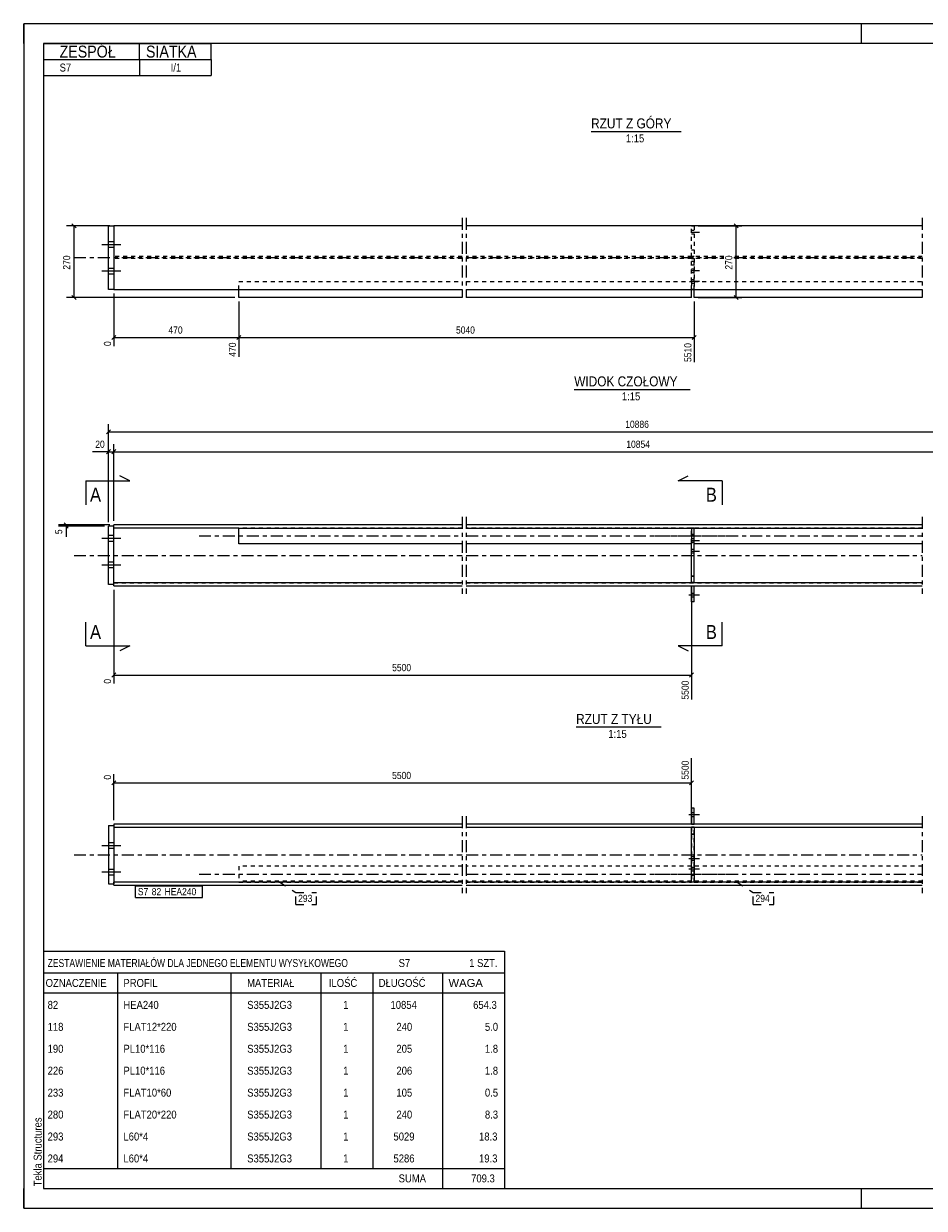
# Model space of a CAD drawing. Header units: millimetres. Extents: x 0 to 420, y 0 to 297.
# Tile 1 of 2: x 0 to 226, y 0 to 297. Entities that reach past the tile are written whole.
import ezdxf

# ---------------------------------------------------------------- set-up
doc = ezdxf.new("R2010")
doc.units = ezdxf.units.MM
for name, pattern in [('XKITLINE00', [0]), ('XKITLINE01', [4, 1, -1, 1, -1]), ('XKITLINE02', [4, 2, -2]), ('XKITLINE03', [6, 3, -1, 1, -1])]:
    doc.linetypes.add(name, pattern=pattern)
for name, color, linetype, lineweight in [('Arkusz rysunku', 3, 'Continuous', 0), ('Element', 2, 'Continuous', 0), ('Inny typ obiektu', 7, 'Continuous', 0), ('Przekrój', 7, 'Continuous', 0), ('Wymiar', 4, 'Continuous', 0), ('Znak elementu', 2, 'Continuous', 0), ('Śruba', 3, 'Continuous', 0)]:
    doc.layers.add(name, color=color, linetype=linetype, lineweight=lineweight)
doc.styles.add('ARIAL', font='ARIAL.TTF')

msp = doc.modelspace()

# ---------------------------------------------------------------- linework, layer by layer
at = {"layer": 'Arkusz rysunku', "linetype": 'XKITLINE00', "lineweight": 0}
for p, q in [((420, 297), (0, 297)), ((0, 297), (0, 0)), ((0, 292), (0, 297)), ((5, 297), (0, 297)), ((210, 292), (210, 297)), ((415, 292), (5, 292)), ((5, 292), (5, 5)), ((0, 0), (0, 5)), ((5, 5), (415, 5)), ((210, 0), (210, 5)), ((0, 0), (420, 0))]:
    msp.add_line(p, q, dxfattribs=at)
at = {"layer": 'Element', "linetype": 'XKITLINE03', "lineweight": 0}
for p, q in [((109.95, 248.34), (109.95, 228.34)), ((110.95, 248.34), (110.95, 228.34)), ((225.29, 248.34), (225.29, 228.34)), ((12.62, 238.34), (109.95, 238.34)), ((110.95, 238.34), (175.5, 238.34)), ((178.02, 238.34), (225.29, 238.34)), ((43.95, 230.34), (109.95, 230.34)), ((110.95, 230.34), (177.45, 230.34)), ((158.12, 230.34), (225.29, 230.34)), ((109.95, 173.36), (109.95, 154.03)), ((110.95, 173.36), (110.95, 154.03)), ((225.29, 173.36), (225.29, 154.03)), ((43.95, 168.56), (109.95, 168.56)), ((110.95, 168.56), (177.45, 168.56)), ((158.12, 168.56), (225.29, 168.56)), ((12.62, 163.7), (109.95, 163.7)), ((110.95, 163.7), (225.29, 163.7)), ((109.95, 98.32), (109.95, 78.99)), ((110.95, 98.32), (110.95, 78.99)), ((225.29, 98.32), (225.29, 78.99)), ((12.62, 88.66), (109.95, 88.66)), ((110.95, 88.66), (225.29, 88.66)), ((43.95, 83.79), (109.95, 83.79)), ((110.95, 83.79), (177.45, 83.79)), ((158.12, 83.79), (225.29, 83.79))]:
    msp.add_line(p, q, dxfattribs=at)
at = {"layer": 'Element', "linetype": 'XKITLINE00', "lineweight": 0}
for p, q in [((21.29, 246.34), (22.62, 246.34)), ((21.29, 230.34), (21.29, 246.34)), ((22.62, 246.34), (22.62, 230.34)), ((109.95, 246.34), (22.62, 246.34)), ((225.29, 246.34), (110.95, 246.34)), ((22.62, 230.34), (21.29, 230.34)), ((22.62, 230.34), (109.95, 230.34)), ((53.95, 228.34), (53.95, 230.34)), ((110.95, 230.34), (225.29, 230.34)), ((167.45, 228.34), (167.45, 230.34)), ((168.12, 228.34), (168.12, 230.34)), ((109.95, 228.34), (53.95, 228.34)), ((167.45, 228.34), (110.95, 228.34)), ((225.29, 228.34), (168.12, 228.34)), ((21.29, 156.36), (21.29, 171.03)), ((22.62, 171.03), (21.29, 171.03)), ((22.62, 170.56), (22.62, 171.36)), ((109.95, 171.36), (22.62, 171.36)), ((22.62, 156.36), (22.62, 171.03)), ((53.95, 170.56), (22.62, 170.56)), ((53.95, 170.56), (109.95, 170.56)), ((53.95, 166.56), (53.95, 170.56)), ((225.29, 171.36), (110.95, 171.36)), ((110.95, 170.56), (167.45, 170.56)), ((168.12, 170.56), (167.45, 170.56)), ((167.45, 170.56), (167.45, 166.56)), ((167.45, 170.53), (168.12, 170.53)), ((168.12, 170.56), (225.29, 170.56)), ((168.12, 166.56), (168.12, 170.56)), ((109.95, 166.56), (53.95, 166.56)), ((167.45, 166.56), (110.95, 166.56)), ((167.45, 156.86), (167.45, 166.56)), ((168.12, 156.86), (168.12, 166.56)), ((225.29, 166.56), (168.12, 166.56)), ((22.62, 156.36), (21.29, 156.36)), ((22.62, 156.03), (22.62, 156.83)), ((109.95, 156.83), (22.62, 156.83)), ((22.62, 156.03), (109.95, 156.03)), ((225.29, 156.83), (110.95, 156.83)), ((110.95, 156.03), (225.29, 156.03)), ((168.12, 156.86), (167.45, 156.86)), ((167.45, 152.03), (167.45, 156.03)), ((167.45, 156.03), (168.12, 156.03)), ((168.12, 152.03), (168.12, 156.03)), ((168.12, 152.03), (167.45, 152.03)), ((168.12, 100.32), (167.45, 100.32)), ((167.45, 100.32), (167.45, 96.32)), ((168.12, 96.32), (168.12, 100.32)), ((21.29, 95.99), (22.62, 95.99)), ((21.29, 95.99), (21.29, 81.32)), ((22.62, 96.32), (22.62, 95.52)), ((109.95, 96.32), (22.62, 96.32)), ((22.62, 95.99), (22.62, 81.32)), ((22.62, 95.52), (109.95, 95.52)), ((225.29, 96.32), (110.95, 96.32)), ((110.95, 95.52), (225.29, 95.52)), ((167.45, 81.79), (167.45, 95.52)), ((168.12, 95.52), (168.12, 81.79)), ((21.29, 81.32), (22.62, 81.32)), ((22.62, 80.99), (22.62, 81.79)), ((109.95, 81.79), (22.62, 81.79)), ((22.62, 80.99), (109.95, 80.99)), ((225.29, 81.79), (110.95, 81.79)), ((110.95, 80.99), (225.29, 80.99))]:
    msp.add_line(p, q, dxfattribs=at)
at = {"layer": 'Element', "linetype": 'XKITLINE01', "lineweight": 0}
for p, q in [((22.62, 246.34), (22.62, 230.34)), ((167.45, 238.59), (167.45, 246.32)), ((167.45, 246.32), (168.12, 246.32)), ((168.12, 246.32), (168.12, 238.59)), ((109.95, 238.59), (22.62, 238.59)), ((109.95, 238.09), (22.62, 238.09)), ((175.5, 238.59), (110.95, 238.59)), ((175.5, 238.09), (110.95, 238.09)), ((168.12, 240.26), (167.45, 240.26)), ((168.12, 238.59), (167.45, 238.59)), ((167.45, 230.36), (167.45, 238.09)), ((167.45, 238.09), (168.12, 238.09)), ((168.12, 238.09), (168.12, 230.36)), ((225.29, 238.59), (178.02, 238.59)), ((225.29, 238.09), (178.02, 238.09)), ((168.12, 237.34), (167.45, 237.34)), ((167.45, 230.34), (167.45, 237.34)), ((168.12, 236.42), (167.45, 236.42)), ((168.12, 230.34), (168.12, 237.34)), ((53.95, 232.34), (109.95, 232.34)), ((53.95, 230.34), (53.95, 232.34)), ((110.95, 232.34), (167.45, 232.34)), ((167.45, 232.34), (167.45, 230.34)), ((168.12, 232.34), (225.29, 232.34)), ((168.12, 230.34), (168.12, 232.34)), ((168.12, 230.36), (167.45, 230.36)), ((168.12, 230.34), (167.45, 230.34)), ((22.62, 156.83), (22.62, 170.56)), ((109.95, 170.56), (22.62, 170.56)), ((109.95, 170.56), (53.95, 170.56)), ((225.29, 170.56), (110.95, 170.56)), ((167.45, 170.56), (110.95, 170.56)), ((167.45, 156.83), (167.45, 170.56)), ((167.45, 170.56), (168.12, 170.56)), ((167.45, 166.56), (167.45, 170.53)), ((225.29, 170.56), (168.12, 170.56)), ((168.12, 156.83), (168.12, 170.56)), ((168.12, 166.56), (168.12, 170.53)), ((168.12, 168.9), (167.45, 168.9)), ((167.45, 168.86), (168.12, 168.86)), ((22.62, 156.83), (22.62, 157.7)), ((167.45, 158.53), (168.12, 158.53)), ((167.45, 158.5), (168.12, 158.5)), ((22.62, 156.83), (109.95, 156.83)), ((110.95, 156.83), (225.29, 156.83)), ((168.12, 156.83), (167.45, 156.83)), ((22.62, 95.52), (22.62, 81.79)), ((167.45, 96.32), (168.12, 96.32)), ((168.12, 95.52), (167.45, 95.52)), ((168.12, 95.49), (167.45, 95.49)), ((167.45, 95.49), (167.45, 81.82)), ((168.12, 81.82), (168.12, 95.49)), ((167.45, 93.86), (168.12, 93.86)), ((167.45, 93.82), (168.12, 93.82)), ((53.95, 85.79), (53.95, 81.79)), ((109.95, 85.79), (53.95, 85.79)), ((167.45, 85.79), (110.95, 85.79)), ((167.45, 81.79), (167.45, 85.79)), ((167.45, 83.49), (168.12, 83.49)), ((168.12, 83.46), (167.45, 83.46)), ((168.12, 85.79), (168.12, 81.79)), ((225.29, 85.79), (168.12, 85.79)), ((109.95, 82.06), (53.95, 82.06)), ((53.95, 81.79), (109.95, 81.79)), ((167.45, 82.06), (110.95, 82.06)), ((110.95, 81.79), (167.45, 81.79)), ((167.45, 81.82), (168.12, 81.82)), ((168.12, 81.79), (167.45, 81.79)), ((225.29, 82.06), (168.12, 82.06)), ((168.12, 81.79), (225.29, 81.79))]:
    msp.add_line(p, q, dxfattribs=at)
at = {"layer": 'Inny typ obiektu', "linetype": 'XKITLINE00', "lineweight": 0}
for p, q in [((5, 292), (47, 292)), ((5, 292), (5, 288)), ((29, 288), (29, 292)), ((47, 288), (47, 292)), ((5, 288), (47, 288)), ((5, 288), (5, 284)), ((29, 288), (29, 284)), ((47, 288), (47, 284)), ((5, 284), (47, 284)), ((142.26, 270), (164.86, 270)), ((138.02, 205.32), (167.1, 205.32)), ((138.5, 120.68), (159.8, 120.68)), ((5, 64.5), (5, 59)), ((5, 64.5), (120.5, 64.5)), ((120.5, 64.5), (120.5, 59)), ((5, 59), (5, 54)), ((5, 59), (120.5, 59)), ((23.5, 59), (23.5, 54)), ((52, 54), (52, 59)), ((74.5, 59), (74.5, 54)), ((87.5, 59), (87.5, 54)), ((105, 59), (105, 54)), ((120.5, 59), (120.5, 54)), ((5, 54), (120.5, 54)), ((5, 54), (5, 48.5)), ((23.5, 54), (23.5, 48.5)), ((52, 48.5), (52, 54)), ((74.5, 54), (74.5, 48.5)), ((87.5, 54), (87.5, 48.5)), ((105, 54), (105, 48.5)), ((120.5, 54), (120.5, 48.5)), ((5, 48.5), (5, 43)), ((23.5, 48.5), (23.5, 43)), ((52, 43), (52, 48.5)), ((74.5, 48.5), (74.5, 43)), ((87.5, 48.5), (87.5, 43)), ((105, 48.5), (105, 43)), ((120.5, 48.5), (120.5, 43)), ((5, 43), (5, 37.5)), ((23.5, 43), (23.5, 37.5)), ((52, 37.5), (52, 43)), ((74.5, 43), (74.5, 37.5)), ((87.5, 43), (87.5, 37.5)), ((105, 43), (105, 37.5)), ((120.5, 43), (120.5, 37.5)), ((5, 37.5), (5, 32)), ((23.5, 37.5), (23.5, 32)), ((52, 32), (52, 37.5)), ((74.5, 37.5), (74.5, 32)), ((87.5, 37.5), (87.5, 32)), ((105, 37.5), (105, 32)), ((120.5, 37.5), (120.5, 32)), ((5, 32), (5, 26.5)), ((23.5, 32), (23.5, 26.5)), ((52, 26.5), (52, 32)), ((74.5, 32), (74.5, 26.5)), ((87.5, 32), (87.5, 26.5)), ((105, 32), (105, 26.5)), ((120.5, 32), (120.5, 26.5)), ((5, 26.5), (5, 21)), ((23.5, 26.5), (23.5, 21)), ((52, 21), (52, 26.5)), ((74.5, 26.5), (74.5, 21)), ((87.5, 26.5), (87.5, 21)), ((105, 26.5), (105, 21)), ((120.5, 26.5), (120.5, 21)), ((5, 21), (5, 15.5)), ((23.5, 21), (23.5, 15.5)), ((52, 15.5), (52, 21)), ((74.5, 21), (74.5, 15.5)), ((87.5, 21), (87.5, 15.5)), ((105, 21), (105, 15.5)), ((120.5, 21), (120.5, 15.5)), ((5, 15.5), (5, 10)), ((23.5, 15.5), (23.5, 10)), ((52, 10), (52, 15.5)), ((74.5, 15.5), (74.5, 10)), ((87.5, 15.5), (87.5, 10)), ((105, 15.5), (105, 10)), ((120.5, 15.5), (120.5, 10)), ((5, 10), (5, 5)), ((5, 10), (120.5, 10)), ((105, 10), (105, 5)), ((120.5, 10), (120.5, 5)), ((5, 5), (120.5, 5))]:
    msp.add_line(p, q, dxfattribs=at)
at = {"layer": 'Przekrój', "linetype": 'XKITLINE00', "lineweight": 0}
for p, q in [((15.62, 182.41), (15.62, 176.41)), ((15.62, 182.41), (21.62, 182.41)), ((21.62, 182.41), (26.62, 182.41)), ((26.62, 182.41), (24.12, 183.66)), ((164.12, 182.41), (166.62, 183.66)), ((169.12, 182.41), (164.12, 182.41)), ((175.12, 182.41), (169.12, 182.41)), ((175.12, 182.41), (175.12, 176.41)), ((15.62, 140.99), (15.62, 146.99)), ((175.12, 140.99), (175.12, 146.99)), ((15.62, 140.99), (21.62, 140.99)), ((21.62, 140.99), (26.62, 140.99)), ((26.62, 140.99), (24.12, 139.74)), ((164.12, 140.99), (166.62, 139.74)), ((169.12, 140.99), (164.12, 140.99)), ((175.12, 140.99), (169.12, 140.99))]:
    msp.add_line(p, q, dxfattribs=at)
at = {"layer": 'Wymiar', "linetype": 'XKITLINE00', "lineweight": 0}
for p, q in [((12.11, 246.85), (13.13, 245.83)), ((178.11, 246.85), (179.13, 245.83)), ((21.62, 246.34), (10.76, 246.34)), ((12.62, 228.34), (12.62, 246.34)), ((169.12, 246.34), (180.06, 246.34)), ((178.62, 228.34), (178.62, 246.34)), ((12.11, 228.85), (13.13, 227.83)), ((22.62, 229.34), (22.62, 216.18)), ((178.11, 228.85), (179.13, 227.83)), ((52.95, 228.34), (10.76, 228.34)), ((53.95, 227.34), (53.95, 213.51)), ((53.95, 227.34), (53.95, 213.51)), ((168.12, 227.34), (168.12, 212.18)), ((169.12, 228.34), (180.06, 228.34)), ((23.13, 218.85), (22.11, 217.83)), ((22.62, 218.34), (53.95, 218.34)), ((54.46, 218.85), (53.44, 217.83)), ((54.46, 218.85), (53.49, 217.88)), ((53.95, 218.34), (168.12, 218.34)), ((168.63, 218.85), (167.61, 217.83)), ((21.29, 172.03), (21.29, 196.56)), ((21.8, 195.21), (20.78, 194.19)), ((21.29, 194.7), (286.99, 194.7)), ((21.8, 190.21), (20.78, 189.19)), ((21.29, 172.03), (21.29, 191.56)), ((23.13, 190.21), (22.11, 189.19)), ((23.13, 190.21), (22.11, 189.19)), ((22.62, 172.36), (22.62, 191.56)), ((22.62, 172.36), (22.62, 191.56)), ((21.29, 189.7), (17.27, 189.7)), ((21.29, 189.7), (17.27, 189.7)), ((21.29, 189.7), (22.62, 189.7)), ((22.62, 189.7), (286.19, 189.7)), ((21.62, 171.36), (8.76, 171.36)), ((20.29, 171.03), (8.76, 171.03)), ((10.11, 171.87), (11.13, 170.86)), ((10.11, 171.54), (11.13, 170.52)), ((10.62, 171.03), (10.62, 171.36)), ((10.62, 171.03), (10.62, 168.35)), ((10.62, 171.03), (10.62, 168.35)), ((22.62, 155.03), (22.62, 131.54)), ((167.45, 155.86), (167.45, 127.54)), ((23.13, 134.21), (22.11, 133.19)), ((22.62, 133.7), (167.45, 133.7)), ((167.96, 134.21), (166.94, 133.19)), ((167.45, 96.52), (167.45, 112.82)), ((23.13, 107.17), (22.11, 106.15)), ((22.62, 97.32), (22.62, 108.81)), ((167.96, 107.17), (166.94, 106.15)), ((22.62, 106.66), (167.45, 106.66))]:
    msp.add_line(p, q, dxfattribs=at)
at = {"layer": 'Znak elementu', "linetype": 'XKITLINE00', "lineweight": 0}
for p, q in [((28.02, 80.89), (44.85, 80.89)), ((28.02, 77.89), (28.02, 80.89)), ((44.85, 77.89), (44.85, 80.89)), ((28.02, 77.89), (44.85, 77.89))]:
    msp.add_line(p, q, dxfattribs=at)
at = {"layer": 'Znak elementu', "linetype": 'XKITLINE02', "lineweight": 0}
for p, q in [((63.95, 81.94), (68.2, 79.2)), ((178.63, 81.94), (182.87, 79.2)), ((68.2, 79.2), (73.4, 79.2)), ((68.2, 76.2), (68.2, 79.2)), ((73.4, 76.2), (73.4, 79.2)), ((182.87, 79.2), (188.08, 79.2)), ((182.87, 76.2), (182.87, 79.2)), ((188.08, 76.2), (188.08, 79.2)), ((68.2, 76.2), (73.4, 76.2)), ((182.87, 76.2), (188.08, 76.2))]:
    msp.add_line(p, q, dxfattribs=at)
at = {"layer": 'Śruba', "linetype": 'XKITLINE02', "lineweight": 0}
for p, q in [((169.45, 244.66), (166.79, 244.66)), ((169.45, 244.66), (166.79, 244.66)), ((168.12, 245.12), (167.45, 245.12)), ((168.12, 245.12), (167.45, 245.12)), ((168.12, 244.19), (167.45, 244.19)), ((168.12, 244.19), (167.45, 244.19)), ((169.45, 235), (166.79, 235)), ((168.12, 235.47), (167.45, 235.47)), ((169.45, 232.34), (166.79, 232.34)), ((168.12, 234.54), (167.45, 234.54)), ((168.12, 232.8), (167.45, 232.8)), ((168.12, 231.87), (167.45, 231.87)), ((169.45, 167.36), (166.79, 167.36)), ((168.12, 167.83), (167.45, 167.83)), ((168.12, 166.9), (167.45, 166.9)), ((169.45, 164.7), (166.79, 164.7)), ((168.12, 165.16), (167.45, 165.16)), ((168.12, 164.23), (167.45, 164.23))]:
    msp.add_line(p, q, dxfattribs=at)
at = {"layer": 'Śruba', "linetype": 'XKITLINE00', "lineweight": 0}
for p, q in [((19.55, 241.67), (24.35, 241.67)), ((19.55, 241.67), (24.35, 241.67)), ((21.29, 242.41), (22.62, 242.41)), ((21.29, 242.41), (22.62, 242.41)), ((21.29, 240.94), (22.62, 240.94)), ((21.29, 240.94), (22.62, 240.94)), ((19.55, 235), (24.35, 235)), ((19.55, 235), (24.35, 235)), ((21.29, 235.74), (22.62, 235.74)), ((21.29, 235.74), (22.62, 235.74)), ((21.29, 234.27), (22.62, 234.27)), ((21.29, 234.27), (22.62, 234.27)), ((19.55, 168.03), (24.35, 168.03)), ((19.55, 168.03), (24.35, 168.03)), ((21.29, 168.76), (22.62, 168.76)), ((21.29, 168.76), (22.62, 168.76)), ((21.29, 167.3), (22.62, 167.3)), ((21.29, 167.3), (22.62, 167.3)), ((19.55, 161.36), (24.35, 161.36)), ((19.55, 161.36), (24.35, 161.36)), ((21.29, 162.1), (22.62, 162.1)), ((21.29, 162.1), (22.62, 162.1)), ((21.29, 160.63), (22.62, 160.63)), ((21.29, 160.63), (22.62, 160.63)), ((169.45, 153.7), (166.79, 153.7)), ((169.45, 153.7), (166.79, 153.7)), ((168.12, 154.16), (167.45, 154.16)), ((168.12, 154.16), (167.45, 154.16)), ((168.12, 153.23), (167.45, 153.23)), ((168.12, 153.23), (167.45, 153.23)), ((169.45, 98.66), (166.79, 98.66)), ((169.45, 98.66), (166.79, 98.66)), ((168.12, 99.12), (167.45, 99.12)), ((168.12, 99.12), (167.45, 99.12)), ((168.12, 98.19), (167.45, 98.19)), ((168.12, 98.19), (167.45, 98.19)), ((19.55, 90.99), (24.35, 90.99)), ((19.55, 90.99), (24.35, 90.99)), ((21.29, 91.72), (22.62, 91.72)), ((21.29, 91.72), (22.62, 91.72)), ((21.29, 90.26), (22.62, 90.26)), ((21.29, 90.26), (22.62, 90.26)), ((169.45, 87.66), (166.79, 87.66)), ((168.12, 88.12), (167.45, 88.12)), ((168.12, 87.19), (167.45, 87.19)), ((19.55, 84.32), (24.35, 84.32)), ((19.55, 84.32), (24.35, 84.32)), ((21.29, 85.06), (22.62, 85.06)), ((21.29, 85.06), (22.62, 85.06)), ((21.29, 83.59), (22.62, 83.59)), ((21.29, 83.59), (22.62, 83.59)), ((169.45, 84.99), (166.79, 84.99)), ((168.12, 85.46), (167.45, 85.46)), ((168.12, 84.52), (167.45, 84.52))]:
    msp.add_line(p, q, dxfattribs=at)

# ---------------------------------------------------------------- texts
at = {"layer": 'Arkusz rysunku', "style": 'ARIAL', "width": 0.85}
msp.add_text('Tekla Structures', height=2, rotation=90, dxfattribs=at).set_placement((4.5, 5.5))
at = {"layer": 'Inny typ obiektu', "style": 'ARIAL'}
for s, height, width, p in [('ZESPÓŁ', 3, 0.85, (9, 288.5)), ('SIATKA', 3, 0.85, (30.66, 288.5)), ('S7', 2, 0.85, (9, 285)), ('I/1', 2, 0.85, (36.85, 285)), ('RZUT Z GÓRY', 2.5, 0.85, (142.26, 270.75)), ('1:15', 2, 0.85, (150.96, 267.25)), ('WIDOK CZOŁOWY', 2.5, 0.85, (138.02, 206.07)), ('1:15', 2, 0.85, (149.96, 202.57)), ('RZUT Z TYŁU', 2.5, 0.85, (138.5, 121.43)), ('1:15', 2, 0.85, (146.56, 117.93)), ('ZESTAWIENIE MATERIAŁÓW DLA JEDNEGO ELEMENTU WYSYŁKOWEGO', 2, 0.765, (6, 60.5)), ('S7', 2, 0.85, (94, 60.5)), ('1', 2, 0.85, (111.69, 60.5)), (' SZT.', 2, 0.85, (113, 60.5)), ('OZNACZENIE', 2, 0.85, (5.5, 55.5)), ('PROFIL', 2, 0.85, (25, 55.5)), ('MATERIAŁ', 2, 0.85, (56, 55.5)), ('ILOŚĆ', 2, 0.85, (76.5, 55.5)), ('DŁUGOŚĆ', 2, 0.85, (89, 55.5)), ('WAGA', 2, 1.008832, (106.5, 55.5)), ('82', 2, 0.85, (6, 50)), ('HEA240', 2, 0.85, (25, 50)), ('S355J2G3', 2, 0.85, (56.04, 50)), ('1', 2, 0.85, (80.09, 50)), ('10854', 2, 0.85, (91.96, 50)), ('654.3', 2, 0.85, (112.67, 50)), ('118', 2, 0.85, (6, 44.5)), ('FLAT12*220', 2, 0.85, (25, 44.5)), ('S355J2G3', 2, 0.85, (56.04, 44.5)), ('1', 2, 0.85, (80.09, 44.5)), ('240', 2, 0.85, (93.44, 44.5)), ('5.0', 2, 0.85, (115.63, 44.5)), ('190', 2, 0.85, (6, 39)), ('PL10*116', 2, 0.85, (25, 39)), ('S355J2G3', 2, 0.85, (56.04, 39)), ('1', 2, 0.85, (80.09, 39)), ('205', 2, 0.85, (93.44, 39)), ('1.8', 2, 0.85, (115.63, 39)), ('PL10*116', 2, 0.85, (25, 33.5)), ('226', 2, 0.85, (6, 33.5)), ('S355J2G3', 2, 0.85, (56.04, 33.5)), ('1', 2, 0.85, (80.09, 33.5)), ('206', 2, 0.85, (93.44, 33.5)), ('1.8', 2, 0.85, (115.63, 33.5)), ('233', 2, 0.85, (6, 28)), ('FLAT10*60', 2, 0.85, (25, 28)), ('S355J2G3', 2, 0.85, (56.04, 28)), ('1', 2, 0.85, (80.09, 28)), ('105', 2, 0.85, (93.44, 28)), ('0.5', 2, 0.85, (115.63, 28)), ('280', 2, 0.85, (6, 22.5)), ('FLAT20*220', 2, 0.85, (25, 22.5)), ('S355J2G3', 2, 0.85, (56.04, 22.5)), ('1', 2, 0.85, (80.09, 22.5)), ('240', 2, 0.85, (93.44, 22.5)), ('8.3', 2, 0.85, (115.63, 22.5)), ('293', 2, 0.85, (6, 17)), ('L60*4', 2, 0.85, (25, 17)), ('S355J2G3', 2, 0.85, (56.04, 17)), ('1', 2, 0.85, (80.09, 17)), ('5029', 2, 0.85, (92.7, 17)), ('18.3', 2, 0.85, (114.15, 17)), ('294', 2, 0.85, (6, 11.5)), ('L60*4', 2, 0.85, (25, 11.5)), ('S355J2G3', 2, 0.85, (56.04, 11.5)), ('1', 2, 0.85, (80.09, 11.5)), ('5286', 2, 0.85, (92.7, 11.5)), ('19.3', 2, 0.85, (114.15, 11.5)), ('SUMA', 2, 0.85, (94, 6.5)), ('709.3', 2, 0.85, (112.17, 6.5))]:
    msp.add_text(s, height=height, dxfattribs=dict(at, width=width)).set_placement(p)
at = {"layer": 'Przekrój', "style": 'ARIAL', "width": 0.85}
for s, p in [('A', (16.62, 177.16)), ('B', (171.01, 177.16)), ('A', (16.62, 142.74)), ('B', (171.01, 142.74))]:
    msp.add_text(s, height=3.5, dxfattribs=at).set_placement(p)
at = {"layer": 'Wymiar', "style": 'ARIAL', "width": 0.85}
for s, p in [('270', (11.66, 235.34)), ('270', (177.66, 235.34)), ('0', (21.9, 216.18)), ('470', (53.23, 213.51)), ('5510', (167.4, 212.18)), ('5', (9.66, 169.02)), ('0', (21.9, 131.54)), ('5500', (166.73, 127.54)), ('5500', (166.73, 107.48)), ('0', (21.9, 107.48))]:
    msp.add_text(s, height=1.8, rotation=90.0002, dxfattribs=at).set_placement(p)
for s, p in [('470', (36.28, 219.3)), ('5040', (108.37, 219.3)), ('10886', (150.8, 195.66)), ('20', (17.94, 190.66)), ('10854', (151.07, 190.66)), ('5500', (92.37, 134.66)), ('5500', (92.37, 107.62))]:
    msp.add_text(s, height=1.8, dxfattribs=at).set_placement(p)
at = {"layer": 'Znak elementu', "style": 'ARIAL', "width": 0.85}
for s, p in [('S7', (28.62, 78.49)), ('82', (32.1, 78.49)), ('HEA240', (35.31, 78.49)), ('293', (68.8, 76.8)), ('294', (183.47, 76.8))]:
    msp.add_text(s, height=1.8, dxfattribs=at).set_placement(p)

doc.saveas('drawing.dxf')
